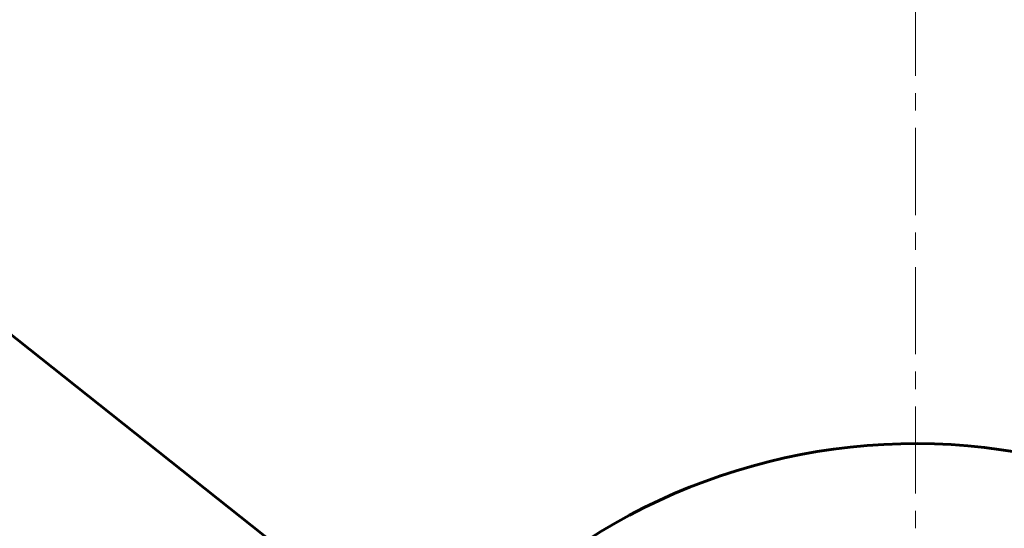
# Model space of a CAD drawing. Header units: millimetres. Extents: x -223 to 223, y -327 to 329.
# Tile 12 of 13: x -138 to -53, y 212 to 256. Entities that reach past the tile are written whole.
import ezdxf

# ---------------------------------------------------------------- set-up
doc = ezdxf.new("R2010")
doc.units = ezdxf.units.MM
doc.linetypes.add('K5LT_AXLED', pattern=[12, 7.5, -1.5, 1.5, -1.5])
doc.linetypes.add('K5LT_BASIC', pattern=[0])
doc.layers.add('Системный слой (1)', color=7, linetype='Continuous', true_color=0x6c6c6c)

# ---------------------------------------------------------------- blocks, each defined once
blk = doc.blocks.new('U12')
at = {"layer": 'Системный слой (1)', "color": 30, "linetype": 'K5LT_AXLED', "lineweight": 18, "true_color": 0xff8000}
blk.add_line((-61.035, 166.765), (-61.035, 328.765), dxfattribs=at)

msp = doc.modelspace()

# ---------------------------------------------------------------- linework, layer by layer
at = {"layer": 'Системный слой (1)', "color": 143, "linetype": 'K5LT_BASIC', "lineweight": 60, "true_color": 0x33acca}
msp.add_line((-170.76, 253.716), (-102.08, 199.176), dxfattribs=at)
msp.add_circle((-61.035, 166.765), 160, dxfattribs=at)
for radius, start, end in [(140, 41.74727, 141.6053), (52.299, 41.09796, 141.70407)]:
    msp.add_arc((-61.035, 166.765), radius, start, end, dxfattribs=at)

# ---------------------------------------------------------------- block references
at = {"layer": 'Системный слой (1)'}
msp.add_blockref('U12', (0, 0), dxfattribs=at)

doc.saveas('drawing.dxf')
